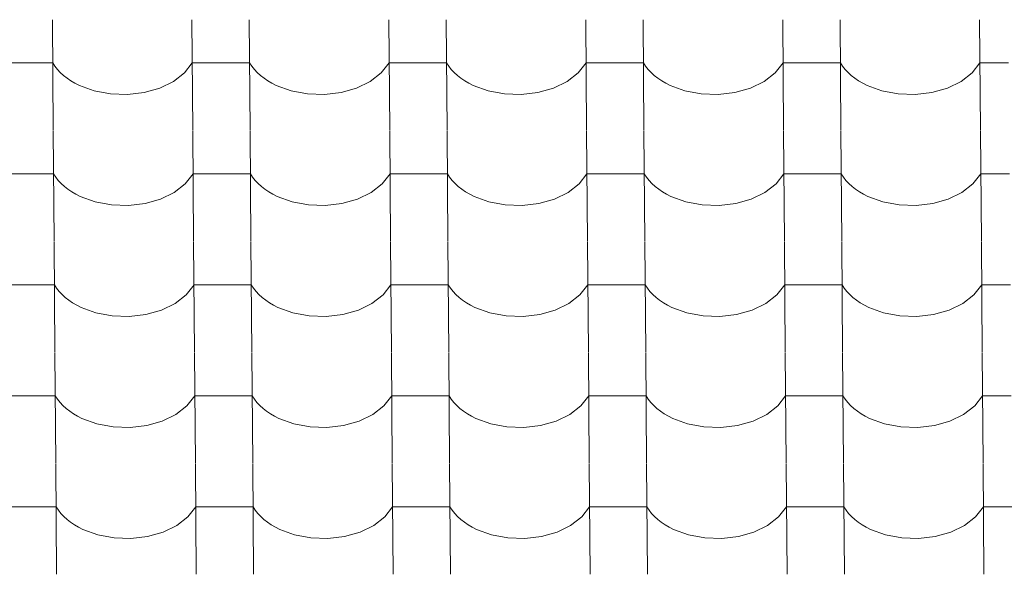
# Model space of a CAD drawing. Header units: millimetres. Extents: x -27785 to 104762, y -947 to 11132.
# Tile 130 of 146: x -4724 to -3899, y 9922 to 10386. Entities that reach past the tile are written whole.
import ezdxf

# ---------------------------------------------------------------- set-up
doc = ezdxf.new("R2010")
doc.units = ezdxf.units.MM
doc.header["$MEASUREMENT"] = 0
doc.layers.add('POHLED JIŽNÍ_1_Bourané_Výplně - Povrchové', color=7, linetype='Continuous')
doc.layers.add('POHLED JIŽNÍ_1_Konstrukce - nosné', color=7, linetype='Continuous')

# ---------------------------------------------------------------- blocks, each defined once
blk = doc.blocks.new('*X2', base_point=(-29303.7, -27473.93))
at = {"layer": 'POHLED JIŽNÍ_1_Bourané_Výplně - Povrchové', "color": 7, "linetype": 'Continuous', "lineweight": 13}
for p, q in [((-4697.12, 10386.43), (-4696.4, 10293.76)), ((-4580.16, 10386.43), (-4579.44, 10293.76)), ((-4532.13, 10386.43), (-4531.41, 10293.76)), ((-4415.17, 10386.43), (-4414.44, 10293.76)), ((-4367.13, 10386.43), (-4366.41, 10293.76)), ((-4250.17, 10386.43), (-4249.45, 10293.76)), ((-4202.14, 10386.43), (-4201.41, 10293.76)), ((-4085.17, 10386.43), (-4084.45, 10293.76)), ((-4037.14, 10386.43), (-4036.42, 10293.76)), ((-3920.18, 10386.43), (-3919.46, 10293.76)), ((-4720.86, 10350.28), (-4744.88, 10350.28)), ((-4696.84, 10350.28), (-4720.86, 10350.28)), ((-4696.84, 10350.28), (-4695, 10347.48)), ((-4695, 10347.48), (-4692.85, 10344.79)), ((-4586.48, 10341.89), (-4579.88, 10350.28)), ((-4555.86, 10350.28), (-4579.88, 10350.28)), ((-4531.85, 10350.28), (-4555.86, 10350.28)), ((-4531.85, 10350.28), (-4530, 10347.48)), ((-4530, 10347.48), (-4527.86, 10344.79)), ((-4421.49, 10341.89), (-4414.88, 10350.28)), ((-4390.87, 10350.28), (-4414.88, 10350.28)), ((-4366.85, 10350.28), (-4390.87, 10350.28)), ((-4366.85, 10350.28), (-4365, 10347.48)), ((-4365, 10347.48), (-4362.86, 10344.79)), ((-4256.49, 10341.89), (-4249.89, 10350.28)), ((-4225.87, 10350.28), (-4249.89, 10350.28)), ((-4201.85, 10350.28), (-4225.87, 10350.28)), ((-4201.85, 10350.28), (-4200.01, 10347.48)), ((-4200.01, 10347.48), (-4197.87, 10344.79)), ((-4091.5, 10341.89), (-4084.89, 10350.28)), ((-4060.88, 10350.28), (-4084.89, 10350.28)), ((-4036.86, 10350.28), (-4060.88, 10350.28)), ((-4036.86, 10350.28), (-4035.01, 10347.48)), ((-4035.01, 10347.48), (-4032.87, 10344.79)), ((-3926.5, 10341.89), (-3919.9, 10350.28)), ((-3895.88, 10350.28), (-3919.9, 10350.28)), ((-4692.85, 10344.79), (-4690.43, 10342.2)), ((-4690.43, 10342.2), (-4687.73, 10339.74)), ((-4687.73, 10339.74), (-4684.77, 10337.41)), ((-4684.77, 10337.41), (-4681.57, 10335.23)), ((-4595.74, 10334.72), (-4586.48, 10341.89)), ((-4527.86, 10344.79), (-4525.43, 10342.2)), ((-4525.43, 10342.2), (-4522.73, 10339.74)), ((-4522.73, 10339.74), (-4519.77, 10337.41)), ((-4519.77, 10337.41), (-4516.57, 10335.23)), ((-4430.74, 10334.72), (-4421.49, 10341.89)), ((-4362.86, 10344.79), (-4360.43, 10342.2)), ((-4360.43, 10342.2), (-4357.73, 10339.74)), ((-4357.73, 10339.74), (-4354.78, 10337.41)), ((-4354.78, 10337.41), (-4351.57, 10335.23)), ((-4265.74, 10334.72), (-4256.49, 10341.89)), ((-4197.87, 10344.79), (-4195.44, 10342.2)), ((-4195.44, 10342.2), (-4192.74, 10339.74)), ((-4192.74, 10339.74), (-4189.78, 10337.41)), ((-4189.78, 10337.41), (-4186.58, 10335.23)), ((-4100.75, 10334.72), (-4091.5, 10341.89)), ((-4032.87, 10344.79), (-4030.44, 10342.2)), ((-4030.44, 10342.2), (-4027.74, 10339.74)), ((-4027.74, 10339.74), (-4024.78, 10337.41)), ((-4024.78, 10337.41), (-4021.58, 10335.23)), ((-3935.75, 10334.72), (-3926.5, 10341.89)), ((-4681.57, 10335.23), (-4678.14, 10333.21)), ((-4678.14, 10333.21), (-4674.5, 10331.36)), ((-4674.5, 10331.36), (-4662.02, 10326.79)), ((-4620.2, 10325.4), (-4607.17, 10329.13)), ((-4607.17, 10329.13), (-4595.74, 10334.72)), ((-4516.57, 10335.23), (-4513.14, 10333.21)), ((-4513.14, 10333.21), (-4509.51, 10331.36)), ((-4509.51, 10331.36), (-4497.03, 10326.79)), ((-4455.2, 10325.4), (-4442.17, 10329.13)), ((-4442.17, 10329.13), (-4430.74, 10334.72)), ((-4351.57, 10335.23), (-4348.15, 10333.21)), ((-4348.15, 10333.21), (-4344.51, 10331.36)), ((-4344.51, 10331.36), (-4332.03, 10326.79)), ((-4290.21, 10325.4), (-4277.18, 10329.13)), ((-4277.18, 10329.13), (-4265.74, 10334.72)), ((-4186.58, 10335.23), (-4183.15, 10333.21)), ((-4183.15, 10333.21), (-4179.51, 10331.36)), ((-4179.51, 10331.36), (-4167.04, 10326.79)), ((-4125.21, 10325.4), (-4112.18, 10329.13)), ((-4112.18, 10329.13), (-4100.75, 10334.72)), ((-4021.58, 10335.23), (-4018.15, 10333.21)), ((-4018.15, 10333.21), (-4014.52, 10331.36)), ((-4014.52, 10331.36), (-4002.04, 10326.79)), ((-3960.22, 10325.4), (-3947.19, 10329.13)), ((-3947.19, 10329.13), (-3935.75, 10334.72)), ((-4662.02, 10326.79), (-4648.34, 10324.2)), ((-4648.34, 10324.2), (-4634.16, 10323.73)), ((-4634.16, 10323.73), (-4620.2, 10325.4)), ((-4497.03, 10326.79), (-4483.35, 10324.2)), ((-4483.35, 10324.2), (-4469.17, 10323.73)), ((-4469.17, 10323.73), (-4455.2, 10325.4)), ((-4332.03, 10326.79), (-4318.35, 10324.2)), ((-4318.35, 10324.2), (-4304.17, 10323.73)), ((-4304.17, 10323.73), (-4290.21, 10325.4)), ((-4167.04, 10326.79), (-4153.36, 10324.2)), ((-4153.36, 10324.2), (-4139.17, 10323.73)), ((-4139.17, 10323.73), (-4125.21, 10325.4)), ((-4002.04, 10326.79), (-3988.36, 10324.2)), ((-3988.36, 10324.2), (-3974.18, 10323.73)), ((-3974.18, 10323.73), (-3960.22, 10325.4)), ((-4696.4, 10293.42), (-4695.68, 10200.75)), ((-4579.44, 10293.42), (-4578.72, 10200.75)), ((-4531.4, 10293.42), (-4530.68, 10200.75)), ((-4414.44, 10293.42), (-4413.72, 10200.75)), ((-4366.41, 10293.42), (-4365.69, 10200.75)), ((-4249.45, 10293.42), (-4248.72, 10200.75)), ((-4201.41, 10293.42), (-4200.69, 10200.75)), ((-4084.45, 10293.42), (-4083.73, 10200.75)), ((-4036.42, 10293.42), (-4035.69, 10200.75)), ((-3919.45, 10293.42), (-3918.73, 10200.75)), ((-4720.14, 10257.27), (-4744.15, 10257.27)), ((-4696.12, 10257.27), (-4720.14, 10257.27)), ((-4696.12, 10257.27), (-4694.27, 10254.47)), ((-4585.76, 10248.88), (-4579.16, 10257.27)), ((-4555.14, 10257.27), (-4579.16, 10257.27)), ((-4531.12, 10257.27), (-4555.14, 10257.27)), ((-4531.12, 10257.27), (-4529.28, 10254.47)), ((-4420.76, 10248.88), (-4414.16, 10257.27)), ((-4390.14, 10257.27), (-4414.16, 10257.27)), ((-4366.13, 10257.27), (-4390.14, 10257.27)), ((-4366.13, 10257.27), (-4364.28, 10254.47)), ((-4255.77, 10248.88), (-4249.16, 10257.27)), ((-4225.15, 10257.27), (-4249.16, 10257.27)), ((-4201.13, 10257.27), (-4225.15, 10257.27)), ((-4201.13, 10257.27), (-4199.28, 10254.47)), ((-4090.77, 10248.88), (-4084.17, 10257.27)), ((-4060.15, 10257.27), (-4084.17, 10257.27)), ((-4036.13, 10257.27), (-4060.15, 10257.27)), ((-4036.13, 10257.27), (-4034.29, 10254.47)), ((-3925.78, 10248.88), (-3919.17, 10257.27)), ((-3895.16, 10257.27), (-3919.17, 10257.27)), ((-4694.27, 10254.47), (-4692.13, 10251.78)), ((-4692.13, 10251.78), (-4689.7, 10249.19)), ((-4689.7, 10249.19), (-4687, 10246.73)), ((-4687, 10246.73), (-4684.04, 10244.4)), ((-4595.01, 10241.71), (-4585.76, 10248.88)), ((-4529.28, 10254.47), (-4527.13, 10251.78)), ((-4527.13, 10251.78), (-4524.71, 10249.19)), ((-4524.71, 10249.19), (-4522.01, 10246.73)), ((-4522.01, 10246.73), (-4519.05, 10244.4)), ((-4430.02, 10241.71), (-4420.76, 10248.88)), ((-4364.28, 10254.47), (-4362.14, 10251.78)), ((-4362.14, 10251.78), (-4359.71, 10249.19)), ((-4359.71, 10249.19), (-4357.01, 10246.73)), ((-4357.01, 10246.73), (-4354.05, 10244.4)), ((-4265.02, 10241.71), (-4255.77, 10248.88)), ((-4199.28, 10254.47), (-4197.14, 10251.78)), ((-4197.14, 10251.78), (-4194.71, 10249.19)), ((-4194.71, 10249.19), (-4192.01, 10246.73)), ((-4192.01, 10246.73), (-4189.06, 10244.4)), ((-4100.03, 10241.71), (-4090.77, 10248.88)), ((-4034.29, 10254.47), (-4032.15, 10251.78)), ((-4032.15, 10251.78), (-4029.72, 10249.19)), ((-4029.72, 10249.19), (-4027.02, 10246.73)), ((-4027.02, 10246.73), (-4024.06, 10244.4)), ((-3935.03, 10241.71), (-3925.78, 10248.88)), ((-4684.04, 10244.4), (-4680.84, 10242.22)), ((-4680.84, 10242.22), (-4677.41, 10240.2)), ((-4677.41, 10240.2), (-4673.78, 10238.35)), ((-4673.78, 10238.35), (-4661.3, 10233.78)), ((-4606.45, 10236.12), (-4595.01, 10241.71)), ((-4519.05, 10244.4), (-4515.85, 10242.22)), ((-4515.85, 10242.22), (-4512.42, 10240.2)), ((-4512.42, 10240.2), (-4508.78, 10238.35)), ((-4508.78, 10238.35), (-4496.3, 10233.78)), ((-4441.45, 10236.12), (-4430.02, 10241.71)), ((-4354.05, 10244.4), (-4350.85, 10242.22)), ((-4350.85, 10242.22), (-4347.42, 10240.2)), ((-4347.42, 10240.2), (-4343.79, 10238.35)), ((-4343.79, 10238.35), (-4331.31, 10233.78)), ((-4276.45, 10236.12), (-4265.02, 10241.71)), ((-4189.06, 10244.4), (-4185.85, 10242.22)), ((-4185.85, 10242.22), (-4182.43, 10240.2)), ((-4182.43, 10240.2), (-4178.79, 10238.35)), ((-4178.79, 10238.35), (-4166.31, 10233.78)), ((-4111.46, 10236.12), (-4100.03, 10241.71)), ((-4024.06, 10244.4), (-4020.86, 10242.22)), ((-4020.86, 10242.22), (-4017.43, 10240.2)), ((-4017.43, 10240.2), (-4013.79, 10238.35)), ((-4013.79, 10238.35), (-4001.32, 10233.78)), ((-3946.46, 10236.12), (-3935.03, 10241.71)), ((-4661.3, 10233.78), (-4647.62, 10231.19)), ((-4647.62, 10231.19), (-4633.44, 10230.72)), ((-4633.44, 10230.72), (-4619.48, 10232.39)), ((-4619.48, 10232.39), (-4606.45, 10236.12)), ((-4496.3, 10233.78), (-4482.62, 10231.19)), ((-4482.62, 10231.19), (-4468.44, 10230.72)), ((-4468.44, 10230.72), (-4454.48, 10232.39)), ((-4454.48, 10232.39), (-4441.45, 10236.12)), ((-4331.31, 10233.78), (-4317.63, 10231.19)), ((-4317.63, 10231.19), (-4303.45, 10230.72)), ((-4303.45, 10230.72), (-4289.48, 10232.39)), ((-4289.48, 10232.39), (-4276.45, 10236.12)), ((-4166.31, 10233.78), (-4152.63, 10231.19)), ((-4152.63, 10231.19), (-4138.45, 10230.72)), ((-4138.45, 10230.72), (-4124.49, 10232.39)), ((-4124.49, 10232.39), (-4111.46, 10236.12)), ((-4001.32, 10233.78), (-3987.64, 10231.19)), ((-3987.64, 10231.19), (-3973.45, 10230.72)), ((-3973.45, 10230.72), (-3959.49, 10232.39)), ((-3959.49, 10232.39), (-3946.46, 10236.12)), ((-4695.68, 10200.41), (-4694.95, 10107.74)), ((-4578.71, 10200.41), (-4577.99, 10107.74)), ((-4530.68, 10200.41), (-4529.96, 10107.74)), ((-4413.72, 10200.41), (-4413, 10107.74)), ((-4365.68, 10200.41), (-4364.96, 10107.74)), ((-4248.72, 10200.41), (-4248, 10107.74)), ((-4200.69, 10200.41), (-4199.97, 10107.74)), ((-4083.73, 10200.41), (-4083.01, 10107.74)), ((-4035.69, 10200.41), (-4034.97, 10107.74)), ((-3918.73, 10200.41), (-3918.01, 10107.74)), ((-4719.41, 10164.26), (-4743.43, 10164.26)), ((-4695.39, 10164.26), (-4719.41, 10164.26)), ((-4695.39, 10164.26), (-4693.55, 10161.47)), ((-4585.04, 10155.87), (-4578.43, 10164.26)), ((-4554.42, 10164.26), (-4578.43, 10164.26)), ((-4530.4, 10164.26), (-4554.42, 10164.26)), ((-4530.4, 10164.26), (-4528.55, 10161.47)), ((-4420.04, 10155.87), (-4413.44, 10164.26)), ((-4389.42, 10164.26), (-4413.44, 10164.26)), ((-4365.4, 10164.26), (-4389.42, 10164.26)), ((-4365.4, 10164.26), (-4363.56, 10161.47)), ((-4255.04, 10155.87), (-4248.44, 10164.26)), ((-4224.42, 10164.26), (-4248.44, 10164.26)), ((-4200.41, 10164.26), (-4224.42, 10164.26)), ((-4200.41, 10164.26), (-4198.56, 10161.47)), ((-4090.05, 10155.87), (-4083.45, 10164.26)), ((-4059.43, 10164.26), (-4083.45, 10164.26)), ((-4035.41, 10164.26), (-4059.43, 10164.26)), ((-4035.41, 10164.26), (-4033.57, 10161.47)), ((-3925.05, 10155.87), (-3918.45, 10164.26)), ((-3894.43, 10164.26), (-3918.45, 10164.26)), ((-4693.55, 10161.47), (-4691.41, 10158.77)), ((-4691.41, 10158.77), (-4688.98, 10156.18)), ((-4688.98, 10156.18), (-4686.28, 10153.72)), ((-4594.29, 10148.7), (-4585.04, 10155.87)), ((-4528.55, 10161.47), (-4526.41, 10158.77)), ((-4526.41, 10158.77), (-4523.98, 10156.18)), ((-4523.98, 10156.18), (-4521.28, 10153.72)), ((-4429.29, 10148.7), (-4420.04, 10155.87)), ((-4363.56, 10161.47), (-4361.41, 10158.77)), ((-4361.41, 10158.77), (-4358.99, 10156.18)), ((-4358.99, 10156.18), (-4356.29, 10153.72)), ((-4264.3, 10148.7), (-4255.04, 10155.87)), ((-4198.56, 10161.47), (-4196.42, 10158.77)), ((-4196.42, 10158.77), (-4193.99, 10156.18)), ((-4193.99, 10156.18), (-4191.29, 10153.72)), ((-4099.3, 10148.7), (-4090.05, 10155.87)), ((-4033.57, 10161.47), (-4031.42, 10158.77)), ((-4031.42, 10158.77), (-4029, 10156.18)), ((-4029, 10156.18), (-4026.3, 10153.72)), ((-3934.31, 10148.7), (-3925.05, 10155.87)), ((-4686.28, 10153.72), (-4683.32, 10151.39)), ((-4683.32, 10151.39), (-4680.12, 10149.21)), ((-4680.12, 10149.21), (-4676.69, 10147.19)), ((-4605.72, 10143.11), (-4594.29, 10148.7)), ((-4521.28, 10153.72), (-4518.32, 10151.39)), ((-4518.32, 10151.39), (-4515.12, 10149.21)), ((-4515.12, 10149.21), (-4511.7, 10147.19)), ((-4440.73, 10143.11), (-4429.29, 10148.7)), ((-4356.29, 10153.72), (-4353.33, 10151.39)), ((-4353.33, 10151.39), (-4350.13, 10149.21)), ((-4350.13, 10149.21), (-4346.7, 10147.19)), ((-4275.73, 10143.11), (-4264.3, 10148.7)), ((-4191.29, 10153.72), (-4188.33, 10151.39)), ((-4188.33, 10151.39), (-4185.13, 10149.21)), ((-4185.13, 10149.21), (-4181.7, 10147.19)), ((-4110.74, 10143.11), (-4099.3, 10148.7)), ((-4026.3, 10153.72), (-4023.34, 10151.39)), ((-4023.34, 10151.39), (-4020.13, 10149.21)), ((-4020.13, 10149.21), (-4016.71, 10147.19)), ((-3945.74, 10143.11), (-3934.31, 10148.7)), ((-4676.69, 10147.19), (-4673.06, 10145.35)), ((-4673.06, 10145.35), (-4660.58, 10140.77)), ((-4660.58, 10140.77), (-4646.9, 10138.19)), ((-4632.71, 10137.71), (-4618.75, 10139.38)), ((-4618.75, 10139.38), (-4605.72, 10143.11)), ((-4511.7, 10147.19), (-4508.06, 10145.35)), ((-4508.06, 10145.35), (-4495.58, 10140.77)), ((-4495.58, 10140.77), (-4481.9, 10138.19)), ((-4467.72, 10137.71), (-4453.76, 10139.38)), ((-4453.76, 10139.38), (-4440.73, 10143.11)), ((-4346.7, 10147.19), (-4343.06, 10145.35)), ((-4343.06, 10145.35), (-4330.58, 10140.77)), ((-4330.58, 10140.77), (-4316.91, 10138.19)), ((-4302.72, 10137.71), (-4288.76, 10139.38)), ((-4288.76, 10139.38), (-4275.73, 10143.11)), ((-4181.7, 10147.19), (-4178.07, 10145.35)), ((-4178.07, 10145.35), (-4165.59, 10140.77)), ((-4165.59, 10140.77), (-4151.91, 10138.19)), ((-4137.73, 10137.71), (-4123.76, 10139.38)), ((-4123.76, 10139.38), (-4110.74, 10143.11)), ((-4016.71, 10147.19), (-4013.07, 10145.35)), ((-4013.07, 10145.35), (-4000.59, 10140.77)), ((-4000.59, 10140.77), (-3986.91, 10138.19)), ((-3972.73, 10137.71), (-3958.77, 10139.38)), ((-3958.77, 10139.38), (-3945.74, 10143.11)), ((-4646.9, 10138.19), (-4632.71, 10137.71)), ((-4481.9, 10138.19), (-4467.72, 10137.71)), ((-4316.91, 10138.19), (-4302.72, 10137.71)), ((-4151.91, 10138.19), (-4137.73, 10137.71)), ((-3986.91, 10138.19), (-3972.73, 10137.71)), ((-4694.95, 10107.41), (-4694.23, 10014.73)), ((-4577.99, 10107.41), (-4577.27, 10014.73)), ((-4529.96, 10107.41), (-4529.24, 10014.73)), ((-4412.99, 10107.41), (-4412.27, 10014.73)), ((-4364.96, 10107.41), (-4364.24, 10014.73)), ((-4248, 10107.41), (-4247.28, 10014.73)), ((-4199.96, 10107.41), (-4199.24, 10014.73)), ((-4083, 10107.41), (-4082.28, 10014.73)), ((-4034.97, 10107.41), (-4034.25, 10014.73)), ((-3918.01, 10107.41), (-3917.29, 10014.73)), ((-4718.69, 10071.25), (-4742.71, 10071.25)), ((-4694.67, 10071.25), (-4718.69, 10071.25)), ((-4694.67, 10071.25), (-4692.83, 10068.46)), ((-4692.83, 10068.46), (-4690.68, 10065.76)), ((-4690.68, 10065.76), (-4688.26, 10063.17)), ((-4584.31, 10062.86), (-4577.71, 10071.25)), ((-4553.69, 10071.25), (-4577.71, 10071.25)), ((-4529.68, 10071.25), (-4553.69, 10071.25)), ((-4529.68, 10071.25), (-4527.83, 10068.46)), ((-4527.83, 10068.46), (-4525.69, 10065.76)), ((-4525.69, 10065.76), (-4523.26, 10063.17)), ((-4419.32, 10062.86), (-4412.71, 10071.25)), ((-4388.7, 10071.25), (-4412.71, 10071.25)), ((-4364.68, 10071.25), (-4388.7, 10071.25)), ((-4364.68, 10071.25), (-4362.83, 10068.46)), ((-4362.83, 10068.46), (-4360.69, 10065.76)), ((-4360.69, 10065.76), (-4358.26, 10063.17)), ((-4254.32, 10062.86), (-4247.72, 10071.25)), ((-4223.7, 10071.25), (-4247.72, 10071.25)), ((-4199.68, 10071.25), (-4223.7, 10071.25)), ((-4199.68, 10071.25), (-4197.84, 10068.46)), ((-4197.84, 10068.46), (-4195.7, 10065.76)), ((-4195.7, 10065.76), (-4193.27, 10063.17)), ((-4089.32, 10062.86), (-4082.72, 10071.25)), ((-4058.7, 10071.25), (-4082.72, 10071.25)), ((-4034.69, 10071.25), (-4058.7, 10071.25)), ((-4034.69, 10071.25), (-4032.84, 10068.46)), ((-4032.84, 10068.46), (-4030.7, 10065.76)), ((-4030.7, 10065.76), (-4028.27, 10063.17)), ((-3924.33, 10062.86), (-3917.73, 10071.25)), ((-3893.71, 10071.25), (-3917.73, 10071.25)), ((-4688.26, 10063.17), (-4685.56, 10060.71)), ((-4685.56, 10060.71), (-4682.6, 10058.38)), ((-4682.6, 10058.38), (-4679.39, 10056.2)), ((-4593.57, 10055.69), (-4584.31, 10062.86)), ((-4523.26, 10063.17), (-4520.56, 10060.71)), ((-4520.56, 10060.71), (-4517.6, 10058.38)), ((-4517.6, 10058.38), (-4514.4, 10056.2)), ((-4428.57, 10055.69), (-4419.32, 10062.86)), ((-4358.26, 10063.17), (-4355.56, 10060.71)), ((-4355.56, 10060.71), (-4352.6, 10058.38)), ((-4352.6, 10058.38), (-4349.4, 10056.2)), ((-4263.57, 10055.69), (-4254.32, 10062.86)), ((-4193.27, 10063.17), (-4190.57, 10060.71)), ((-4190.57, 10060.71), (-4187.61, 10058.38)), ((-4187.61, 10058.38), (-4184.41, 10056.2)), ((-4098.58, 10055.69), (-4089.32, 10062.86)), ((-4028.27, 10063.17), (-4025.57, 10060.71)), ((-4025.57, 10060.71), (-4022.61, 10058.38)), ((-4022.61, 10058.38), (-4019.41, 10056.2)), ((-3933.58, 10055.69), (-3924.33, 10062.86)), ((-4679.39, 10056.2), (-4675.97, 10054.18)), ((-4675.97, 10054.18), (-4672.33, 10052.34)), ((-4672.33, 10052.34), (-4659.85, 10047.76)), ((-4618.03, 10046.38), (-4605, 10050.1)), ((-4605, 10050.1), (-4593.57, 10055.69)), ((-4514.4, 10056.2), (-4510.97, 10054.18)), ((-4510.97, 10054.18), (-4507.34, 10052.34)), ((-4507.34, 10052.34), (-4494.86, 10047.76)), ((-4453.03, 10046.38), (-4440, 10050.1)), ((-4440, 10050.1), (-4428.57, 10055.69)), ((-4349.4, 10056.2), (-4345.98, 10054.18)), ((-4345.98, 10054.18), (-4342.34, 10052.34)), ((-4342.34, 10052.34), (-4329.86, 10047.76)), ((-4288.04, 10046.38), (-4275.01, 10050.1)), ((-4275.01, 10050.1), (-4263.57, 10055.69)), ((-4184.41, 10056.2), (-4180.98, 10054.18)), ((-4180.98, 10054.18), (-4177.34, 10052.34)), ((-4177.34, 10052.34), (-4164.86, 10047.76)), ((-4123.04, 10046.38), (-4110.01, 10050.1)), ((-4110.01, 10050.1), (-4098.58, 10055.69)), ((-4019.41, 10056.2), (-4015.98, 10054.18)), ((-4015.98, 10054.18), (-4012.35, 10052.34)), ((-4012.35, 10052.34), (-3999.87, 10047.76)), ((-3958.05, 10046.38), (-3945.02, 10050.1)), ((-3945.02, 10050.1), (-3933.58, 10055.69)), ((-4659.85, 10047.76), (-4646.17, 10045.18)), ((-4646.17, 10045.18), (-4631.99, 10044.71)), ((-4631.99, 10044.71), (-4618.03, 10046.38)), ((-4494.86, 10047.76), (-4481.18, 10045.18)), ((-4481.18, 10045.18), (-4467, 10044.71)), ((-4467, 10044.71), (-4453.03, 10046.38)), ((-4329.86, 10047.76), (-4316.18, 10045.18)), ((-4316.18, 10045.18), (-4302, 10044.71)), ((-4302, 10044.71), (-4288.04, 10046.38)), ((-4164.86, 10047.76), (-4151.19, 10045.18)), ((-4151.19, 10045.18), (-4137, 10044.71)), ((-4137, 10044.71), (-4123.04, 10046.38)), ((-3999.87, 10047.76), (-3986.19, 10045.18)), ((-3986.19, 10045.18), (-3972.01, 10044.71)), ((-3972.01, 10044.71), (-3958.05, 10046.38)), ((-4694.23, 10014.4), (-4693.51, 9921.72)), ((-4577.27, 10014.4), (-4576.55, 9921.72)), ((-4529.23, 10014.4), (-4528.51, 9921.72)), ((-4412.27, 10014.4), (-4411.55, 9921.72)), ((-4364.24, 10014.4), (-4363.52, 9921.72)), ((-4247.27, 10014.4), (-4246.55, 9921.72)), ((-4199.24, 10014.4), (-4198.52, 9921.72)), ((-4082.28, 10014.4), (-4081.56, 9921.72)), ((-4034.24, 10014.4), (-4033.52, 9921.72)), ((-3917.28, 10014.4), (-3916.56, 9921.72)), ((-4717.96, 9978.24), (-4741.98, 9978.24)), ((-4693.95, 9978.24), (-4717.96, 9978.24)), ((-4693.95, 9978.24), (-4692.1, 9975.45)), ((-4692.1, 9975.45), (-4689.96, 9972.75)), ((-4583.59, 9969.85), (-4576.99, 9978.24)), ((-4552.97, 9978.24), (-4576.99, 9978.24)), ((-4528.95, 9978.24), (-4552.97, 9978.24)), ((-4528.95, 9978.24), (-4527.11, 9975.45)), ((-4527.11, 9975.45), (-4524.96, 9972.75)), ((-4418.59, 9969.85), (-4411.99, 9978.24)), ((-4387.97, 9978.24), (-4411.99, 9978.24)), ((-4363.96, 9978.24), (-4387.97, 9978.24)), ((-4363.96, 9978.24), (-4362.11, 9975.45)), ((-4362.11, 9975.45), (-4359.97, 9972.75)), ((-4253.6, 9969.85), (-4246.99, 9978.24)), ((-4222.98, 9978.24), (-4246.99, 9978.24)), ((-4198.96, 9978.24), (-4222.98, 9978.24)), ((-4198.96, 9978.24), (-4197.11, 9975.45)), ((-4197.11, 9975.45), (-4194.97, 9972.75)), ((-4088.6, 9969.85), (-4082, 9978.24)), ((-4057.98, 9978.24), (-4082, 9978.24)), ((-4033.96, 9978.24), (-4057.98, 9978.24)), ((-4033.96, 9978.24), (-4032.12, 9975.45)), ((-4032.12, 9975.45), (-4029.98, 9972.75)), ((-3923.6, 9969.85), (-3917, 9978.24)), ((-3892.98, 9978.24), (-3917, 9978.24)), ((-4689.96, 9972.75), (-4687.53, 9970.16)), ((-4687.53, 9970.16), (-4684.83, 9967.7)), ((-4684.83, 9967.7), (-4681.87, 9965.37)), ((-4592.84, 9962.68), (-4583.59, 9969.85)), ((-4524.96, 9972.75), (-4522.54, 9970.16)), ((-4522.54, 9970.16), (-4519.84, 9967.7)), ((-4519.84, 9967.7), (-4516.88, 9965.37)), ((-4427.85, 9962.68), (-4418.59, 9969.85)), ((-4359.97, 9972.75), (-4357.54, 9970.16)), ((-4357.54, 9970.16), (-4354.84, 9967.7)), ((-4354.84, 9967.7), (-4351.88, 9965.37)), ((-4262.85, 9962.68), (-4253.6, 9969.85)), ((-4194.97, 9972.75), (-4192.54, 9970.16)), ((-4192.54, 9970.16), (-4189.84, 9967.7)), ((-4189.84, 9967.7), (-4186.89, 9965.37)), ((-4097.85, 9962.68), (-4088.6, 9969.85)), ((-4029.98, 9972.75), (-4027.55, 9970.16)), ((-4027.55, 9970.16), (-4024.85, 9967.7)), ((-4024.85, 9967.7), (-4021.89, 9965.37)), ((-3932.86, 9962.68), (-3923.6, 9969.85)), ((-4681.87, 9965.37), (-4678.67, 9963.19)), ((-4678.67, 9963.19), (-4675.24, 9961.18)), ((-4675.24, 9961.18), (-4671.61, 9959.33)), ((-4671.61, 9959.33), (-4659.13, 9954.75)), ((-4604.28, 9957.09), (-4592.84, 9962.68)), ((-4516.88, 9965.37), (-4513.68, 9963.19)), ((-4513.68, 9963.19), (-4510.25, 9961.18)), ((-4510.25, 9961.18), (-4506.61, 9959.33)), ((-4506.61, 9959.33), (-4494.13, 9954.75)), ((-4439.28, 9957.09), (-4427.85, 9962.68)), ((-4351.88, 9965.37), (-4348.68, 9963.19)), ((-4348.68, 9963.19), (-4345.25, 9961.18)), ((-4345.25, 9961.18), (-4341.62, 9959.33)), ((-4341.62, 9959.33), (-4329.14, 9954.75)), ((-4274.28, 9957.09), (-4262.85, 9962.68)), ((-4186.89, 9965.37), (-4183.68, 9963.19)), ((-4183.68, 9963.19), (-4180.26, 9961.18)), ((-4180.26, 9961.18), (-4176.62, 9959.33)), ((-4176.62, 9959.33), (-4164.14, 9954.75)), ((-4109.29, 9957.09), (-4097.85, 9962.68)), ((-4021.89, 9965.37), (-4018.69, 9963.19)), ((-4018.69, 9963.19), (-4015.26, 9961.18)), ((-4015.26, 9961.18), (-4011.62, 9959.33)), ((-4011.62, 9959.33), (-3999.15, 9954.75)), ((-3944.29, 9957.09), (-3932.86, 9962.68)), ((-4659.13, 9954.75), (-4645.45, 9952.17)), ((-4645.45, 9952.17), (-4631.27, 9951.7)), ((-4631.27, 9951.7), (-4617.31, 9953.37)), ((-4617.31, 9953.37), (-4604.28, 9957.09)), ((-4494.13, 9954.75), (-4480.45, 9952.17)), ((-4480.45, 9952.17), (-4466.27, 9951.7)), ((-4466.27, 9951.7), (-4452.31, 9953.37)), ((-4452.31, 9953.37), (-4439.28, 9957.09)), ((-4329.14, 9954.75), (-4315.46, 9952.17)), ((-4315.46, 9952.17), (-4301.28, 9951.7)), ((-4301.28, 9951.7), (-4287.31, 9953.37)), ((-4287.31, 9953.37), (-4274.28, 9957.09)), ((-4164.14, 9954.75), (-4150.46, 9952.17)), ((-4150.46, 9952.17), (-4136.28, 9951.7)), ((-4136.28, 9951.7), (-4122.32, 9953.37)), ((-4122.32, 9953.37), (-4109.29, 9957.09)), ((-3999.15, 9954.75), (-3985.47, 9952.17)), ((-3985.47, 9952.17), (-3971.28, 9951.7)), ((-3971.28, 9951.7), (-3957.32, 9953.37)), ((-3957.32, 9953.37), (-3944.29, 9957.09))]:
    blk.add_line(p, q, dxfattribs=at)

msp = doc.modelspace()

# ---------------------------------------------------------------- block references
at = {"layer": 'POHLED JIŽNÍ_1_Konstrukce - nosné', "color": 9, "linetype": 'Continuous', "lineweight": 13}
msp.add_blockref('*X2', (-29303.7, -27473.93), dxfattribs=at)

doc.saveas('drawing.dxf')
